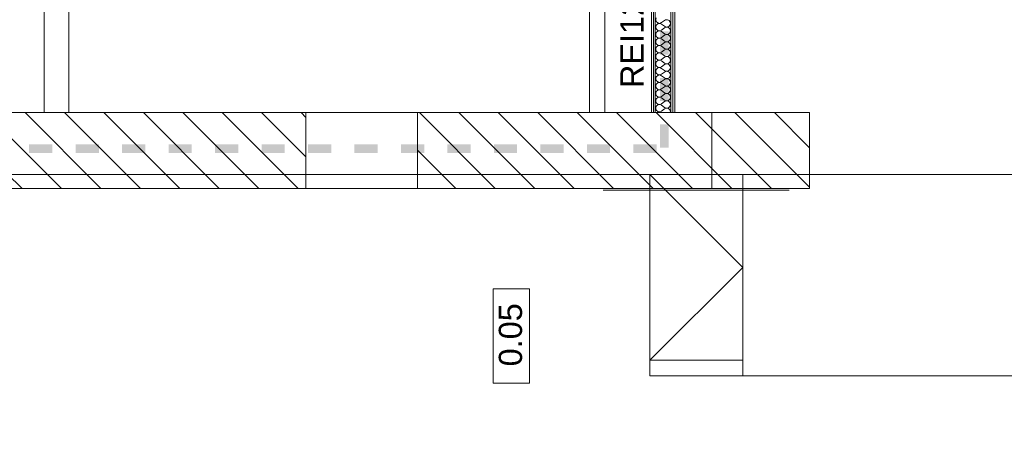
# Model space of a CAD drawing. Header units: millimetres. Extents: x -146116 to 602001, y -318793 to 100489.
# Tile 79 of 100: x 322476 to 328832, y -8807 to -6109. Entities that reach past the tile are written whole.
import ezdxf

# ---------------------------------------------------------------- set-up
doc = ezdxf.new("R2010")
doc.units = ezdxf.units.MM
doc.header["$LTSCALE"] = 0.1
doc.header["$MEASUREMENT"] = 0
for name, color, linetype, lineweight in [('eks Rzut parteru$0$2D - Ogólne_Nr_pióra__38', 8, 'Continuous', 13), ('eks Rzut parteru$0$Nowe_2D - Ogólne_Nr_pióra__6', 8, 'Continuous', 13), ('eks Rzut parteru$0$Nowe_830-G Teksty Etykiety_Nr_pióra__38', 8, 'Continuous', 13), ('eks Rzut parteru$0$Nowe_Konstrukcja - Ściany zew_Nr_pióra__1', 8, 'Continuous', 13), ('eks Rzut parteru$0$Nowe_Konstrukcja - Ściany zew_Nr_pióra__47', 8, 'Continuous', 15), ('eks Rzut parteru$0$Nowe_Konstrukcja - Ściany zew_Nr_pióra__67', 8, 'Continuous', 13), ('eks Rzut parteru$0$poziom_1 (1)_4_0_Nr_pióra__21_Nr_pióra__7', 8, 'Continuous', 18), ('eks Rzut parteru$0$poziom_1 (1)_4_2D - Ogólne_Nr_pióra__1_Nr_pióra__7', 8, 'Continuous', 18), ('eks Rzut parteru$0$poziom_1 (1)_4_Konstrukcja - Stropy_Nr_pióra__81_Nr_pióra__4', 8, 'Continuous', 18), ('eks Rzut parteru$0$poziom_1 (1)_4_Konstrukcja - Ściany zew_Nr_pióra__107_Nr_pióra__10', 8, 'Continuous', 18), ('eks Rzut parteru$0$poziom_1 (1)_4_Konstrukcja - Ściany zew_Nr_pióra__27_Nr_pióra__7', 8, 'Continuous', 18), ('eks Rzut parteru$0$poziom_1 (1)_4_Metryczki pomieszczeń ArchiCADa_Nr_pióra__6_Nr_pióra__5', 8, 'Continuous', 18), ('eks Rzut parteru$0$poziom_1 (1)_4_P_Nr_pióra__250', 8, 'Continuous', 18)]:
    doc.layers.add(name, color=color, linetype=linetype, lineweight=lineweight)
doc.layers.add('eks Rzut parteru$0$Nowe_Konstrukcja - Ściany zew', color=8, linetype='Continuous')
doc.layers.add('REWIZJA_1', color=6, linetype='Continuous')
doc.styles.add('eks Rzut parteru$0$GENERATED_STYLE_1', font='arial.ttf')
doc.styles.add('eks Rzut parteru$0$GENERATED_STYLE_5', font='arial.ttf')
pattern_1 = [(135, (247210.2, -28905.45), (127.2792, 127.2792), [])]

# ---------------------------------------------------------------- blocks, each defined once
blk = doc.blocks.new('*X100')
at = {"layer": 'eks Rzut parteru$0$2D - Ogólne_Nr_pióra__38', "linetype": 'Continuous', "lineweight": 13}
for points in [[(74105.6, 824), (74105.6, 768.3), (74250, 768.3), (74250, 824)], [(74550, 824), (74400, 824), (74400, 768.3), (74550, 768.3)], [(74850, 824), (74700, 824), (74700, 768.3), (74850, 768.3)], [(75150, 824), (75000, 824), (75000, 768.3), (75150, 768.3)], [(75450, 824), (75300, 824), (75300, 768.3), (75450, 768.3)], [(75750, 824), (75600, 824), (75600, 768.3), (75750, 768.3)], [(76050, 824), (75900, 824), (75900, 768.3), (76050, 768.3)], [(76350, 824), (76200, 824), (76200, 768.3), (76350, 768.3)], [(76650, 824), (76500, 824), (76500, 768.3), (76650, 768.3)], [(76950, 824), (76800, 824), (76800, 768.3), (76950, 768.3)], [(77250, 824), (77100, 824), (77100, 768.3), (77250, 768.3)], [(77550, 824), (77400, 824), (77400, 768.3), (77550, 768.3)], [(77850, 824), (77700, 824), (77700, 768.3), (77850, 768.3)], [(78150, 824), (78000, 824), (78000, 768.3), (78150, 768.3)], [(78450, 824), (78300, 824), (78300, 768.3), (78450, 768.3)], [(78750, 824), (78600, 824), (78600, 768.3), (78750, 768.3)], [(79050, 824), (78900, 824), (78900, 768.3), (79050, 768.3)], [(79350, 824), (79200, 824), (79200, 768.3), (79350, 768.3)], [(79650, 824), (79500, 824), (79500, 768.3), (79650, 768.3)], [(79950, 824), (79800, 824), (79800, 768.3), (79950, 768.3)], [(80250, 824), (80100, 824), (80100, 768.3), (80250, 768.3)], [(80550, 824), (80400, 824), (80400, 768.3), (80550, 768.3)], [(80850, 824), (80700, 824), (80700, 768.3), (80850, 768.3)]]:
    blk.add_hatch(color=30, dxfattribs=at).paths.add_polyline_path(points)
blk = doc.blocks.new('*X71')
at = {"layer": 'eks Rzut parteru$0$Nowe_Konstrukcja - Ściany zew_Nr_pióra__1', "color": 7, "linetype": 'Continuous', "lineweight": 13}
for p, q in [((80030, 827.7), (80026.3, 822.3)), ((80035.1, 831.9), (80030, 827.7)), ((80041.1, 834.6), (80035.1, 831.9)), ((80047.6, 835.5), (80041.1, 834.6)), ((80054.1, 834.6), (80047.6, 835.5)), ((80060.1, 831.9), (80054.1, 834.6)), ((80065.2, 827.7), (80060.1, 831.9)), ((80068.9, 822.3), (80065.2, 827.7)), ((80077.7, 827.7), (80073.9, 822.3)), ((80082.7, 831.9), (80077.7, 827.7)), ((80088.7, 834.6), (80082.7, 831.9)), ((80095.2, 835.5), (80088.7, 834.6)), ((80101.7, 834.6), (80095.2, 835.5)), ((80107.8, 831.9), (80101.7, 834.6)), ((80112.8, 827.7), (80107.8, 831.9)), ((80116.5, 822.3), (80112.8, 827.7)), ((80125.3, 827.7), (80121.6, 822.3)), ((80130.3, 831.9), (80125.3, 827.7)), ((80136.4, 834.6), (80130.3, 831.9)), ((80142.9, 835.5), (80136.4, 834.6)), ((80149.4, 834.6), (80142.9, 835.5)), ((80155.4, 831.9), (80149.4, 834.6)), ((80160.4, 827.7), (80155.4, 831.9)), ((80164.2, 822.3), (80160.4, 827.7)), ((80172.9, 827.7), (80169.2, 822.3)), ((80178, 831.9), (80172.9, 827.7)), ((80184, 834.6), (80178, 831.9)), ((80190.5, 835.5), (80184, 834.6)), ((80197, 834.6), (80190.5, 835.5)), ((80203, 831.9), (80197, 834.6)), ((80208.1, 827.7), (80203, 831.9)), ((80211.8, 822.3), (80208.1, 827.7)), ((80220.5, 827.7), (80216.8, 822.3)), ((80225.6, 831.9), (80220.5, 827.7)), ((80231.6, 834.6), (80225.6, 831.9)), ((80238.1, 835.5), (80231.6, 834.6)), ((80244.6, 834.6), (80238.1, 835.5)), ((80250.6, 831.9), (80244.6, 834.6)), ((80255.7, 827.7), (80250.6, 831.9)), ((80259.4, 822.3), (80255.7, 827.7)), ((80268.1, 827.7), (80264.4, 822.3)), ((80273.2, 831.9), (80268.1, 827.7)), ((80279.2, 834.6), (80273.2, 831.9)), ((80285.7, 835.5), (80279.2, 834.6)), ((80292.2, 834.6), (80285.7, 835.5)), ((80298.2, 831.9), (80292.2, 834.6)), ((80303.3, 827.7), (80298.2, 831.9)), ((80307, 822.3), (80303.3, 827.7)), ((80315.8, 827.7), (80312, 822.3)), ((80320.8, 831.9), (80315.8, 827.7)), ((80326.8, 834.6), (80320.8, 831.9)), ((80333.3, 835.5), (80326.8, 834.6)), ((80339.8, 834.6), (80333.3, 835.5)), ((80345.9, 831.9), (80339.8, 834.6)), ((80350.9, 827.7), (80345.9, 831.9)), ((80354.6, 822.3), (80350.9, 827.7)), ((80363.4, 827.7), (80359.7, 822.3)), ((80368.4, 831.9), (80363.4, 827.7)), ((80374.4, 834.6), (80368.4, 831.9)), ((80381, 835.5), (80374.4, 834.6)), ((80387.5, 834.6), (80381, 835.5)), ((80393.5, 831.9), (80387.5, 834.6)), ((80398.5, 827.7), (80393.5, 831.9)), ((80402.2, 822.3), (80398.5, 827.7)), ((80411, 827.7), (80407.3, 822.3)), ((80416.1, 831.9), (80411, 827.7)), ((80422.1, 834.6), (80416.1, 831.9)), ((80428.6, 835.5), (80422.1, 834.6)), ((80435.1, 834.6), (80428.6, 835.5)), ((80441.1, 831.9), (80435.1, 834.6)), ((80446.1, 827.7), (80441.1, 831.9)), ((80449.9, 822.3), (80446.1, 827.7)), ((80458.6, 827.7), (80454.9, 822.3)), ((80463.7, 831.9), (80458.6, 827.7)), ((80469.7, 834.6), (80463.7, 831.9)), ((80476.2, 835.5), (80469.7, 834.6)), ((80482.7, 834.6), (80476.2, 835.5)), ((80488.7, 831.9), (80482.7, 834.6)), ((80493.8, 827.7), (80488.7, 831.9)), ((80497.5, 822.3), (80493.8, 827.7)), ((80506.2, 827.7), (80502.5, 822.3)), ((80511.3, 831.9), (80506.2, 827.7)), ((80517.3, 834.6), (80511.3, 831.9)), ((80523.8, 835.5), (80517.3, 834.6)), ((80530.3, 834.6), (80523.8, 835.5)), ((80536.3, 831.9), (80530.3, 834.6)), ((80541.4, 827.7), (80536.3, 831.9)), ((80545.1, 822.3), (80541.4, 827.7)), ((80553.9, 827.7), (80550.1, 822.3)), ((80558.9, 831.9), (80553.9, 827.7)), ((80564.9, 834.6), (80558.9, 831.9)), ((80571.4, 835.5), (80564.9, 834.6)), ((80577.9, 834.6), (80571.4, 835.5)), ((80583.9, 831.9), (80577.9, 834.6)), ((80589, 827.7), (80583.9, 831.9)), ((80592.7, 822.3), (80589, 827.7)), ((80601.5, 827.7), (80597.8, 822.3)), ((80606.5, 831.9), (80601.5, 827.7)), ((80612.5, 834.6), (80606.5, 831.9)), ((80619, 835.5), (80612.5, 834.6)), ((80623.9, 834.8), (80619, 835.5)), ((80024.2, 816.1), (80023.9, 809.5)), ((80023.9, 809.5), (80025.4, 803.1)), ((80026.3, 822.3), (80024.2, 816.1)), ((80025.4, 803.1), (80028.6, 797.4)), ((80042.9, 778.3), (80028.6, 797.4)), ((80047.5, 766.2), (80042.9, 778.3)), ((80045.1, 753.4), (80047.5, 766.2)), ((80052.4, 778.3), (80047.7, 766.2)), ((80047.7, 766.2), (80050.1, 753.4)), ((80052.4, 778.3), (80066.7, 797.4)), ((80066.7, 797.4), (80069.8, 803.1)), ((80071, 816.1), (80068.9, 822.3)), ((80069.8, 803.1), (80071.3, 809.5)), ((80071.3, 809.5), (80071, 816.1)), ((80071.8, 816.1), (80071.5, 809.5)), ((80071.5, 809.5), (80073, 803.1)), ((80073.9, 822.3), (80071.8, 816.1)), ((80073, 803.1), (80076.2, 797.4)), ((80090.5, 778.3), (80076.2, 797.4)), ((80095.1, 766.2), (80090.5, 778.3)), ((80092.7, 753.4), (80095.1, 766.2)), ((80100, 778.3), (80095.3, 766.2)), ((80095.3, 766.2), (80097.8, 753.4)), ((80100, 778.3), (80114.3, 797.4)), ((80114.3, 797.4), (80117.5, 803.1)), ((80118.6, 816.1), (80116.5, 822.3)), ((80117.5, 803.1), (80119, 809.5)), ((80119, 809.5), (80118.6, 816.1)), ((80119.5, 816.1), (80119.1, 809.5)), ((80119.1, 809.5), (80120.6, 803.1)), ((80121.6, 822.3), (80119.5, 816.1)), ((80120.6, 803.1), (80123.8, 797.4)), ((80138.1, 778.3), (80123.8, 797.4)), ((80142.8, 766.2), (80138.1, 778.3)), ((80140.3, 753.4), (80142.8, 766.2)), ((80147.6, 778.3), (80143, 766.2)), ((80143, 766.2), (80145.4, 753.4)), ((80147.6, 778.3), (80161.9, 797.4)), ((80161.9, 797.4), (80165.1, 803.1)), ((80166.3, 816.1), (80164.2, 822.3)), ((80165.1, 803.1), (80166.6, 809.5)), ((80166.6, 809.5), (80166.3, 816.1)), ((80167.1, 816.1), (80166.8, 809.5)), ((80166.8, 809.5), (80168.2, 803.1)), ((80169.2, 822.3), (80167.1, 816.1)), ((80168.2, 803.1), (80171.4, 797.4)), ((80185.7, 778.3), (80171.4, 797.4)), ((80190.4, 766.2), (80185.7, 778.3)), ((80188, 753.4), (80190.4, 766.2)), ((80195.2, 778.3), (80190.6, 766.2)), ((80190.6, 766.2), (80193, 753.4)), ((80195.2, 778.3), (80209.5, 797.4)), ((80209.5, 797.4), (80212.7, 803.1)), ((80213.9, 816.1), (80211.8, 822.3)), ((80212.7, 803.1), (80214.2, 809.5)), ((80214.2, 809.5), (80213.9, 816.1)), ((80214.7, 816.1), (80214.4, 809.5)), ((80214.4, 809.5), (80215.9, 803.1)), ((80216.8, 822.3), (80214.7, 816.1)), ((80215.9, 803.1), (80219, 797.4)), ((80233.3, 778.3), (80219, 797.4)), ((80238, 766.2), (80233.3, 778.3)), ((80235.6, 753.4), (80238, 766.2)), ((80242.9, 778.3), (80238.2, 766.2)), ((80238.2, 766.2), (80240.6, 753.4)), ((80242.9, 778.3), (80257.1, 797.4)), ((80257.1, 797.4), (80260.3, 803.1)), ((80261.5, 816.1), (80259.4, 822.3)), ((80260.3, 803.1), (80261.8, 809.5)), ((80261.8, 809.5), (80261.5, 816.1)), ((80262.3, 816.1), (80262, 809.5)), ((80262, 809.5), (80263.5, 803.1)), ((80264.4, 822.3), (80262.3, 816.1)), ((80263.5, 803.1), (80266.7, 797.4)), ((80281, 778.3), (80266.7, 797.4)), ((80285.6, 766.2), (80281, 778.3)), ((80283.2, 753.4), (80285.6, 766.2)), ((80290.5, 778.3), (80285.8, 766.2)), ((80285.8, 766.2), (80288.2, 753.4)), ((80290.5, 778.3), (80304.8, 797.4)), ((80304.8, 797.4), (80307.9, 803.1)), ((80309.1, 816.1), (80307, 822.3)), ((80307.9, 803.1), (80309.4, 809.5)), ((80309.4, 809.5), (80309.1, 816.1)), ((80309.9, 816.1), (80309.6, 809.5)), ((80309.6, 809.5), (80311.1, 803.1)), ((80312, 822.3), (80309.9, 816.1)), ((80311.1, 803.1), (80314.3, 797.4)), ((80328.6, 778.3), (80314.3, 797.4)), ((80333.2, 766.2), (80328.6, 778.3)), ((80330.8, 753.4), (80333.2, 766.2)), ((80338.1, 778.3), (80333.4, 766.2)), ((80333.4, 766.2), (80335.8, 753.4)), ((80338.1, 778.3), (80352.4, 797.4)), ((80352.4, 797.4), (80355.6, 803.1)), ((80356.7, 816.1), (80354.6, 822.3)), ((80355.6, 803.1), (80357, 809.5)), ((80357, 809.5), (80356.7, 816.1)), ((80357.6, 816.1), (80357.2, 809.5)), ((80357.2, 809.5), (80358.7, 803.1)), ((80359.7, 822.3), (80357.6, 816.1)), ((80358.7, 803.1), (80361.9, 797.4)), ((80376.2, 778.3), (80361.9, 797.4)), ((80380.9, 766.2), (80376.2, 778.3)), ((80378.4, 753.4), (80380.9, 766.2)), ((80385.7, 778.3), (80381, 766.2)), ((80381, 766.2), (80383.5, 753.4)), ((80385.7, 778.3), (80400, 797.4)), ((80400, 797.4), (80403.2, 803.1)), ((80404.3, 816.1), (80402.2, 822.3)), ((80403.2, 803.1), (80404.7, 809.5)), ((80404.7, 809.5), (80404.3, 816.1)), ((80405.2, 816.1), (80404.9, 809.5)), ((80404.9, 809.5), (80406.3, 803.1)), ((80407.3, 822.3), (80405.2, 816.1)), ((80406.3, 803.1), (80409.5, 797.4)), ((80423.8, 778.3), (80409.5, 797.4)), ((80428.5, 766.2), (80423.8, 778.3)), ((80426.1, 753.4), (80428.5, 766.2)), ((80433.3, 778.3), (80428.7, 766.2)), ((80428.7, 766.2), (80431.1, 753.4)), ((80433.3, 778.3), (80447.6, 797.4)), ((80447.6, 797.4), (80450.8, 803.1)), ((80452, 816.1), (80449.9, 822.3)), ((80450.8, 803.1), (80452.3, 809.5)), ((80452.3, 809.5), (80452, 816.1)), ((80452.8, 816.1), (80452.5, 809.5)), ((80452.5, 809.5), (80454, 803.1)), ((80454.9, 822.3), (80452.8, 816.1)), ((80454, 803.1), (80457.1, 797.4)), ((80471.4, 778.3), (80457.1, 797.4)), ((80476.1, 766.2), (80471.4, 778.3)), ((80473.7, 753.4), (80476.1, 766.2)), ((80481, 778.3), (80476.3, 766.2)), ((80476.3, 766.2), (80478.7, 753.4)), ((80481, 778.3), (80495.2, 797.4)), ((80495.2, 797.4), (80498.4, 803.1)), ((80499.6, 816.1), (80497.5, 822.3)), ((80498.4, 803.1), (80499.9, 809.5)), ((80499.9, 809.5), (80499.6, 816.1)), ((80500.4, 816.1), (80500.1, 809.5)), ((80500.1, 809.5), (80501.6, 803.1)), ((80502.5, 822.3), (80500.4, 816.1)), ((80501.6, 803.1), (80504.8, 797.4)), ((80519, 778.3), (80504.8, 797.4)), ((80523.7, 766.2), (80519, 778.3)), ((80521.3, 753.4), (80523.7, 766.2)), ((80528.6, 778.3), (80523.9, 766.2)), ((80523.9, 766.2), (80526.3, 753.4)), ((80528.6, 778.3), (80542.9, 797.4)), ((80542.9, 797.4), (80546, 803.1)), ((80547.2, 816.1), (80545.1, 822.3)), ((80546, 803.1), (80547.5, 809.5)), ((80547.5, 809.5), (80547.2, 816.1)), ((80548, 816.1), (80547.7, 809.5)), ((80547.7, 809.5), (80549.2, 803.1)), ((80550.1, 822.3), (80548, 816.1)), ((80549.2, 803.1), (80552.4, 797.4)), ((80566.7, 778.3), (80552.4, 797.4)), ((80571.3, 766.2), (80566.7, 778.3)), ((80568.9, 753.4), (80571.3, 766.2)), ((80576.2, 778.3), (80571.5, 766.2)), ((80571.5, 766.2), (80573.9, 753.4)), ((80576.2, 778.3), (80590.5, 797.4)), ((80590.5, 797.4), (80593.7, 803.1)), ((80594.8, 816.1), (80592.7, 822.3)), ((80593.7, 803.1), (80595.1, 809.5)), ((80595.1, 809.5), (80594.8, 816.1)), ((80595.7, 816.1), (80595.3, 809.5)), ((80595.3, 809.5), (80596.8, 803.1)), ((80597.8, 822.3), (80595.7, 816.1)), ((80596.8, 803.1), (80600, 797.4)), ((80614.3, 778.3), (80600, 797.4)), ((80619, 766.2), (80614.3, 778.3)), ((80616.5, 753.4), (80619, 766.2)), ((80623.8, 778.3), (80619.1, 766.2)), ((80619.1, 766.2), (80621.6, 753.4)), ((80623.8, 778.3), (80623.9, 778.5)), ((80011.3, 743.8), (80023.8, 740.2)), ((80023.8, 740.2), (80036.3, 743.8)), ((80036.3, 743.8), (80045.1, 753.4)), ((80050.1, 753.4), (80058.9, 743.8)), ((80058.9, 743.8), (80071.4, 740.2)), ((80071.4, 740.2), (80083.9, 743.8)), ((80083.9, 743.8), (80092.7, 753.4)), ((80097.8, 753.4), (80106.5, 743.8)), ((80106.5, 743.8), (80119, 740.2)), ((80119, 740.2), (80131.6, 743.8)), ((80131.6, 743.8), (80140.3, 753.4)), ((80145.4, 753.4), (80154.1, 743.8)), ((80154.1, 743.8), (80166.7, 740.2)), ((80166.7, 740.2), (80179.2, 743.8)), ((80179.2, 743.8), (80188, 753.4)), ((80193, 753.4), (80201.8, 743.8)), ((80201.8, 743.8), (80214.3, 740.2)), ((80214.3, 740.2), (80226.8, 743.8)), ((80226.8, 743.8), (80235.6, 753.4)), ((80240.6, 753.4), (80249.4, 743.8)), ((80249.4, 743.8), (80261.9, 740.2)), ((80261.9, 740.2), (80274.4, 743.8)), ((80274.4, 743.8), (80283.2, 753.4)), ((80288.2, 753.4), (80297, 743.8)), ((80297, 743.8), (80309.5, 740.2)), ((80309.5, 740.2), (80322, 743.8)), ((80322, 743.8), (80330.8, 753.4)), ((80335.8, 753.4), (80344.6, 743.8)), ((80344.6, 743.8), (80357.1, 740.2)), ((80357.1, 740.2), (80369.7, 743.8)), ((80369.7, 743.8), (80378.4, 753.4)), ((80383.5, 753.4), (80392.2, 743.8)), ((80392.2, 743.8), (80404.8, 740.2)), ((80404.8, 740.2), (80417.3, 743.8)), ((80417.3, 743.8), (80426.1, 753.4)), ((80431.1, 753.4), (80439.9, 743.8)), ((80439.9, 743.8), (80452.4, 740.2)), ((80452.4, 740.2), (80464.9, 743.8)), ((80464.9, 743.8), (80473.7, 753.4)), ((80478.7, 753.4), (80487.5, 743.8)), ((80487.5, 743.8), (80500, 740.2)), ((80500, 740.2), (80512.5, 743.8)), ((80512.5, 743.8), (80521.3, 753.4)), ((80526.3, 753.4), (80535.1, 743.8)), ((80535.1, 743.8), (80547.6, 740.2)), ((80547.6, 740.2), (80560.1, 743.8)), ((80560.1, 743.8), (80568.9, 753.4)), ((80573.9, 753.4), (80582.7, 743.8)), ((80582.7, 743.8), (80595.2, 740.2)), ((80595.2, 740.2), (80607.8, 743.8)), ((80607.8, 743.8), (80616.5, 753.4)), ((80621.6, 753.4), (80623.9, 750.8))]:
    blk.add_line(p, q, dxfattribs=at)
blk = doc.blocks.new('*X105')
at = {"layer": 'eks Rzut parteru$0$2D - Ogólne_Nr_pióra__38', "linetype": 'Continuous', "lineweight": 13}
for points in [[(80850, 746), (80828.5, 746), (80828.5, 596), (80850, 596)], [(80850, 746), (80850, 595.9), (80884.2, 595.9), (80884.2, 746)], [(80850, 446), (80828.5, 446), (80828.5, 296), (80850, 296)], [(80850, 445.9), (80850, 296), (80884.2, 296), (80884.2, 445.9)], [(80850, 146), (80828.5, 146), (80828.5, -4), (80850, -4)], [(80850, 146), (80850, -4), (80884.2, -4), (80884.2, 146)], [(80850, -154), (80828.5, -154), (80828.5, -304), (80850, -304)], [(80850, -154.1), (80850, -304.1), (80884.2, -304.1), (80884.2, -154.1)], [(80850, -454), (80828.5, -454), (80828.5, -604), (80850, -604)], [(80850, -454), (80850, -604), (80884.2, -604), (80884.2, -454)], [(80850, -754), (80828.5, -754), (80828.5, -904), (80850, -904)], [(80850, -754), (80850, -904.1), (80884.2, -904.1), (80884.2, -754)], [(80850, -1054), (80828.5, -1054), (80828.5, -1204), (80850, -1204)], [(80850, -1054.1), (80850, -1204), (80884.2, -1204), (80884.2, -1054.1)], [(80850, -1354), (80828.5, -1354), (80828.5, -1504), (80850, -1504)], [(80850, -1354), (80850, -1504), (80884.2, -1504), (80884.2, -1354)], [(80850, -1654), (80828.5, -1654), (80828.5, -1804), (80850, -1804)], [(80850, -1654.1), (80850, -1804.1), (80884.2, -1804.1), (80884.2, -1654.1)], [(80850.1, -1954), (80828.5, -1954), (80828.5, -2104), (80850.1, -2104)], [(80850.1, -1954), (80850.1, -2104), (80884.2, -2104), (80884.2, -1954)], [(80850.1, -2254), (80828.5, -2254), (80828.5, -2404), (80850.1, -2404)], [(80850.1, -2254), (80850.1, -2404.1), (80884.2, -2404.1), (80884.2, -2254)], [(80850.1, -2554), (80828.5, -2554), (80828.5, -2704), (80850.1, -2704)], [(80850.1, -2554.1), (80850.1, -2704), (80884.2, -2704), (80884.2, -2554.1)], [(80850.1, -2854), (80828.5, -2854), (80828.5, -3004), (80850.1, -3004)], [(80850.1, -2854), (80850.1, -3004.1), (80884.2, -3004.1), (80884.2, -2854)], [(80850.1, -3154), (80828.5, -3154), (80828.5, -3304), (80850.1, -3304)], [(80850.1, -3154.1), (80850.1, -3304.1), (80884.2, -3304.1), (80884.2, -3154.1)], [(80850.1, -3454), (80828.5, -3454), (80828.5, -3604), (80850.1, -3604)], [(80850.1, -3454), (80850.1, -3604), (80884.2, -3604), (80884.2, -3454)], [(80850.1, -3754), (80828.5, -3754), (80828.5, -3904), (80850.1, -3904)], [(80850.1, -3754.1), (80850.1, -3904.1), (80884.2, -3904.1), (80884.2, -3754.1)], [(80850.1, -4054), (80828.5, -4054), (80828.5, -4185.6), (80850.1, -4185.6)], [(80850.1, -4054.1), (80850.1, -4185.6), (80884.2, -4185.6), (80884.2, -4054.1)]]:
    blk.add_hatch(color=30, dxfattribs=at).paths.add_polyline_path(points)
blk = doc.blocks.new('eks Rzut parteru')
at = {"layer": 'eks Rzut parteru$0$poziom_1 (1)_4_Konstrukcja - Ściany zew_Nr_pióra__107_Nr_pióra__10', "linetype": 'Continuous', "lineweight": 18}
h = blk.add_hatch(dxfattribs=at)
h.set_pattern_fill('BLOCZKI_CERAMICZNE_0004', color=256, angle=270, style=0, pattern_type=2)
h.set_pattern_definition(pattern_1)
h.paths.add_polyline_path([(235375.2, -16905.5), (233445.2, -16905.5), (233445.2, -17395.5), (235375.2, -17395.5)])
h = blk.add_hatch(dxfattribs=at)
h.set_pattern_fill('BLOCZKI_CERAMICZNE_0004', color=256, angle=270, style=0, pattern_type=2)
h.set_pattern_definition(pattern_1)
h.paths.add_polyline_path([(236095.2, -17395.5), (238625.2, -17395.5), (238625.2, -16905.5), (236095.2, -16905.5)])
at = {"layer": 'eks Rzut parteru$0$Nowe_2D - Ogólne_Nr_pióra__6', "linetype": 'Continuous', "lineweight": 13}
for p, q in [((238194.3, -17905.5), (237594.3, -17305.5)), ((237594.3, -18605.5), (237594.3, -17305.5)), ((237594.3, -17305.5), (240975.2, -17305.5)), ((238194.3, -17305.5), (238194.3, -18605.5)), ((237294.3, -17405.5), (238494.3, -17405.5)), ((237594.3, -18505.5), (238194.3, -17905.5)), ((238194.3, -18505.5), (237594.3, -18505.5)), ((237594.3, -18605.5), (240975.2, -18605.5))]:
    blk.add_line(p, q, dxfattribs=at)
at = {"layer": 'eks Rzut parteru$0$Nowe_Konstrukcja - Ściany zew_Nr_pióra__47', "linetype": 'Continuous', "lineweight": 15}
blk.add_line((237605.2, -12640.5), (237605.2, -16905.5), dxfattribs=at)
at = {"layer": 'eks Rzut parteru$0$Nowe_Konstrukcja - Ściany zew_Nr_pióra__47', "linetype": 'Continuous', "lineweight": 15, "flags": 128}
for points in [[(237755.2, -16905.5), (237755.2, -12665.5)], [(237605.2, -16905.5), (237755.2, -16905.5)]]:
    blk.add_lwpolyline(points, dxfattribs=at)
at = {"layer": 'eks Rzut parteru$0$Nowe_Konstrukcja - Ściany zew_Nr_pióra__67', "linetype": 'Continuous', "lineweight": 13}
for p, q in [((237617.7, -12665.5), (237617.7, -16905.5)), ((237630.2, -12665.5), (237630.2, -16905.5)), ((237730.2, -16905.5), (237730.2, -12665.5)), ((237742.7, -16905.5), (237742.7, -12665.5))]:
    blk.add_line(p, q, dxfattribs=at)
at = {"layer": 'eks Rzut parteru$0$poziom_1 (1)_4_0_Nr_pióra__21_Nr_pióra__7', "linetype": 'Continuous', "lineweight": 18}
blk.add_line((233845.2, -14324.8), (233845.2, -16905.5), dxfattribs=at)
at = {"layer": 'eks Rzut parteru$0$poziom_1 (1)_4_0_Nr_pióra__21_Nr_pióra__7', "linetype": 'Continuous', "lineweight": 18, "flags": 128}
blk.add_lwpolyline([(237205.2, -12650.5), (237205.2, -16905.5)], dxfattribs=at)
at = {"layer": 'eks Rzut parteru$0$poziom_1 (1)_4_2D - Ogólne_Nr_pióra__1_Nr_pióra__7', "linetype": 'Continuous', "lineweight": 18}
blk.add_line((240605.2, -17305.5), (238625.2, -17305.5), dxfattribs=at)
at = {"layer": 'eks Rzut parteru$0$poziom_1 (1)_4_Konstrukcja - Stropy_Nr_pióra__81_Nr_pióra__4', "linetype": 'Continuous', "lineweight": 18, "flags": 128}
blk.add_lwpolyline([(240975.2, -16865.5), (240975.2, -18970.5), (243180.2, -18970.5), (243180.2, -22335.5), (246600.2, -22335.5), (246600.2, -28295.5), (214995.2, -28295.5), (214995.2, -22335.5), (215105.2, -22335.5), (215105.2, -18575.5), (212285.2, -18575.5), (212285.2, -12725.5), (232525.2, -12725.5), (232525.2, -17305.5), (240975.2, -17305.5)], dxfattribs=at)
blk.add_lwpolyline([(233685.2, -15395.5), (233685.2, -16905.5), (237305.2, -16905.5), (237305.2, -15395.5)], close=True, dxfattribs=at)
at = {"layer": 'eks Rzut parteru$0$poziom_1 (1)_4_Konstrukcja - Ściany zew_Nr_pióra__27_Nr_pióra__7', "linetype": 'Continuous', "lineweight": 18}
blk.add_line((235375.2, -16905.5), (233095.2, -16905.5), dxfattribs=at)
at = {"layer": 'eks Rzut parteru$0$poziom_1 (1)_4_Konstrukcja - Ściany zew_Nr_pióra__27_Nr_pióra__7', "linetype": 'Continuous', "lineweight": 18, "flags": 128}
for points in [[(235375.2, -17305.5), (235375.2, -16905.5)], [(237995.2, -16905.5), (236095.2, -16905.5)], [(236095.2, -16905.5), (236095.2, -17305.5)], [(233095.2, -17395.5), (235375.2, -17395.5)], [(236095.2, -17395.5), (237995.2, -17395.5)]]:
    blk.add_lwpolyline(points, dxfattribs=at)
at = {"layer": 'eks Rzut parteru$0$poziom_1 (1)_4_Metryczki pomieszczeń ArchiCADa_Nr_pióra__6_Nr_pióra__5', "linetype": 'Continuous', "lineweight": 18}
for p, q in [((236582.4, -18653.3), (236582.4, -18043.2)), ((236582.4, -18043.2), (236818.1, -18043.2)), ((236818.1, -18043.2), (236818.1, -18653.3)), ((236818.1, -18653.3), (236582.4, -18653.3))]:
    blk.add_line(p, q, dxfattribs=at)
at = {"layer": 'eks Rzut parteru$0$poziom_1 (1)_4_P_Nr_pióra__250', "linetype": 'Continuous', "lineweight": 18, "flags": 128}
for points in [[(235375.2, -17395.5), (235375.2, -16905.5), (236095.2, -16905.5), (236095.2, -17395.5)], [(237995.2, -17395.5), (237995.2, -16905.5), (238625.2, -16905.5), (238625.2, -17395.5)]]:
    blk.add_lwpolyline(points, close=True, dxfattribs=at)
at = {"layer": 'eks Rzut parteru$0$2D - Ogólne_Nr_pióra__38', "linetype": 'Continuous', "lineweight": 13, "rotation": 270}
for name in ['*X100', '*X105']:
    blk.add_blockref(name, (236892.3, 63718.5), dxfattribs=at)
at = {"layer": 'eks Rzut parteru$0$Nowe_Konstrukcja - Ściany zew', "lineweight": 25, "rotation": 270}
blk.add_blockref('*X71', (236892.3, 63718.5), dxfattribs=at)
at = {"layer": 'eks Rzut parteru$0$Nowe_830-G Teksty Etykiety_Nr_pióra__38', "linetype": 'Continuous', "lineweight": 13, "style": 'eks Rzut parteru$0$GENERATED_STYLE_5'}
blk.add_text('REI120', height=150, rotation=90, dxfattribs=at).set_placement((237554.2, -16746.8))
at = {"layer": 'eks Rzut parteru$0$poziom_1 (1)_4_Metryczki pomieszczeń ArchiCADa_Nr_pióra__6_Nr_pióra__5', "linetype": 'Continuous', "lineweight": 18, "insert": (236619.7, -18544.6), "char_height": 150, "attachment_point": 1, "rotation": 90, "style": 'eks Rzut parteru$0$GENERATED_STYLE_1'}
blk.add_mtext('\\A1;0.05', dxfattribs=at)

msp = doc.modelspace()

# ---------------------------------------------------------------- block references
at = {"layer": 'REWIZJA_1'}
msp.add_blockref('eks Rzut parteru', (88948.8, 10195.8), dxfattribs=at)

doc.saveas('drawing.dxf')
